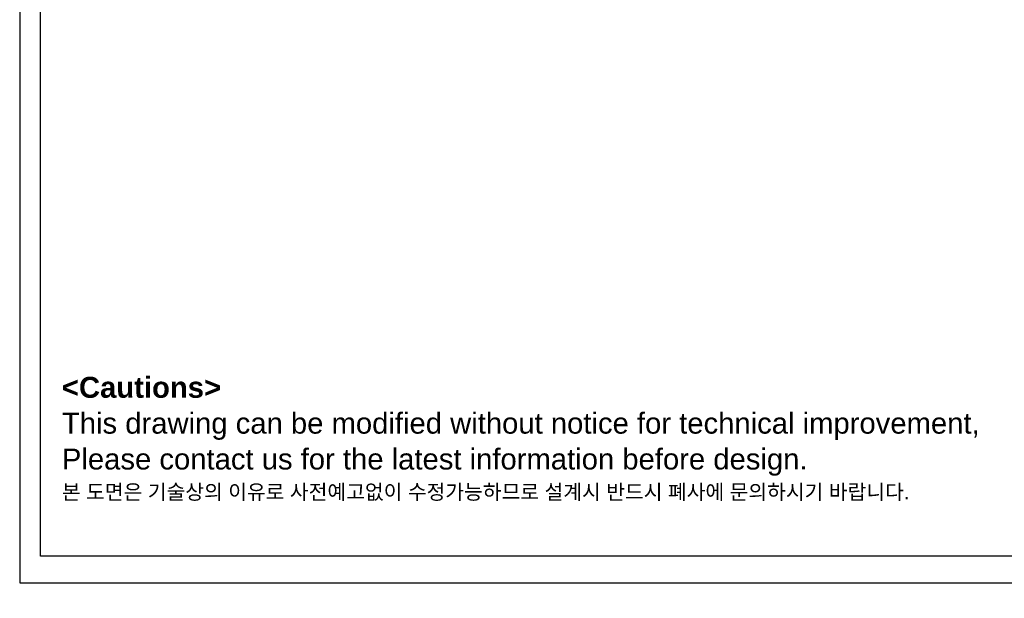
# Model space of a CAD drawing. Extents: x 12273 to 13958, y 6707 to 7905.
# Tile 1 of 23: x 12273 to 12932, y 6707 to 7094. Entities that reach past the tile are written whole.
import ezdxf

# ---------------------------------------------------------------- set-up
doc = ezdxf.new("R2010")
doc.units = 0
doc.header["$LTSCALE"] = 25.4
doc.layers.get('0').update_dxf_attribs({"linetype": 'CONTINUOUS'})
doc.layers.add('ATA-TEXT', color=7, linetype='CONTINUOUS', lineweight=25)
doc.styles.add('주 문자 (ISO)', font='arial.ttf')

# ---------------------------------------------------------------- blocks, each defined once
blk = doc.blocks.new('ata-Border-A1-002')
at = {"color": 253, "ltscale": 0.5}
for p, q in [((0, 594), (0, 0)), ((0, 0), (841, 0))]:
    blk.add_line(p, q, dxfattribs=at)
at = {"ltscale": 0.5}
blk.add_line((7, 9), (7, 585), dxfattribs=at)
blk.add_line((834, 9), (7, 9))

msp = doc.modelspace()

# ---------------------------------------------------------------- block references
at = {"xscale": 2, "yscale": 2, "zscale": 2}
msp.add_blockref('ata-Border-A1-002', (12273.4879337, 6717.3384433), dxfattribs=at)

# ---------------------------------------------------------------- texts
at = {"layer": 'ATA-TEXT', "color": 7, "insert": (12301.740027, 6855.18134), "char_height": 6.9999998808, "attachment_point": 1, "line_spacing_factor": 1.027748, "style": '주 문자 (ISO)'}
msp.add_mtext('{\\fArial|b1|i0|c129|p34;\\H2.00000x;<Cautions> }\\P{\\fArial|b0|i0|c129|p34;\\H2.00000x;This drawing can be modified without notice for technical improvement,}\\P{\\fArial|b0|i0|c129|p34;\\H2.00000x;Please contact us for the latest information before design.}\\P{\\fGulim|b0|i0|c129|p50;\\H1.42857x;본 도면은 기술상의 이유로 사전예고없이 수정가능하므로 설계시 반드시 폐사에 문의하시기 바랍니다}{\\fArial|b0|i0|c129|p34;\\H1.42857x;.}', dxfattribs=at)

doc.saveas('drawing.dxf')
